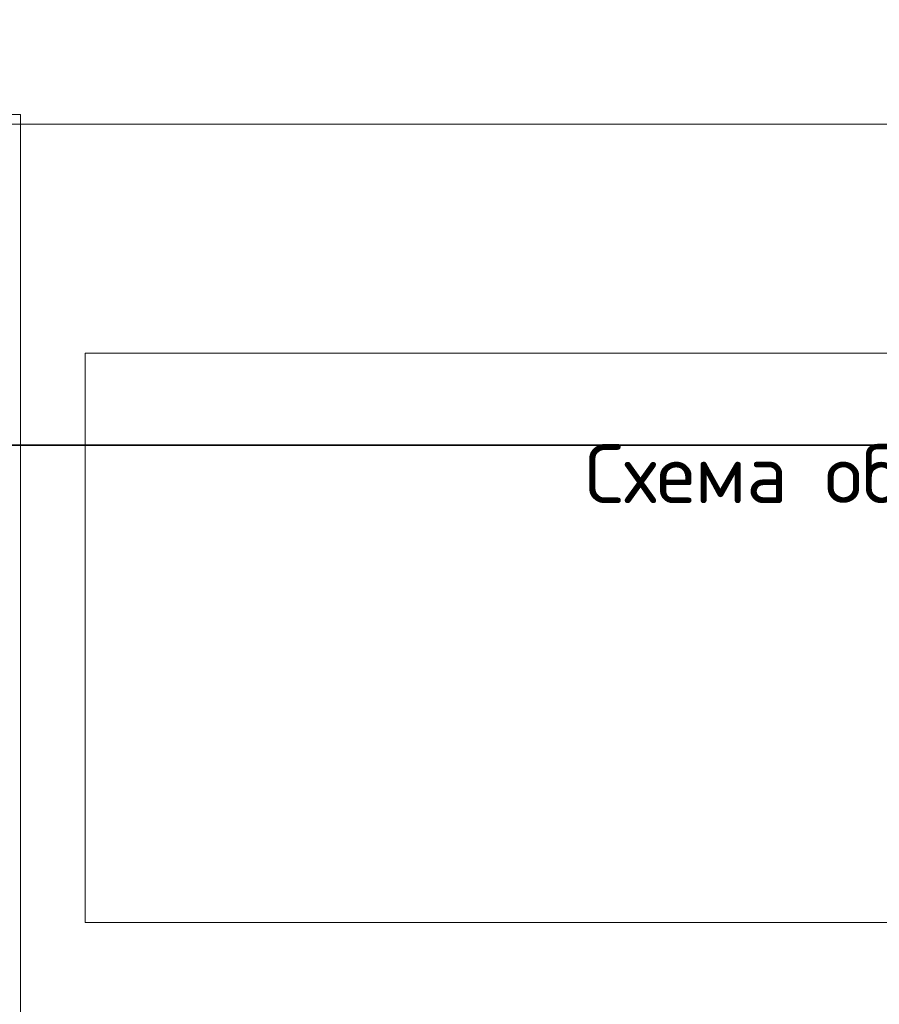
# Model space of a CAD drawing. Header units: millimetres. Extents: x 0 to 21000, y -5 to 14850.
# Tile 15 of 24: x 11498 to 14777, y 3754 to 7512. Entities that reach past the tile are written whole.
import ezdxf

# ---------------------------------------------------------------- set-up
doc = ezdxf.new("R2010")
doc.units = ezdxf.units.MM
doc.layers.add('Standard', color=7, linetype='Continuous', lineweight=25)
doc.layers.add('Размерная линия_ общее', color=7, linetype='Continuous', lineweight=13)
doc.styles.add('ISOCPEUR', font='txt')

msp = doc.modelspace()

# ---------------------------------------------------------------- linework, layer by layer
at = {"layer": 'Standard', "color": 7, "linetype": 'Continuous', "lineweight": 13, "transparency": 33554687}
msp.add_line((11500, -5), (11500, 7150), dxfattribs=at)
at = {"layer": 'Standard', "color": 7, "linetype": 'Continuous', "lineweight": 35, "transparency": 33554687}
msp.add_lwpolyline([(20350, 14800), (274.2, 14800), (274.2, 5887.7), (20350, 5887.7), (20350, 14800)], dxfattribs=at)
at = {"layer": 'Standard', "color": 7, "linetype": 'Continuous', "lineweight": 13, "transparency": 33554687}
for points in [[(11500, 7150), (1820.4, 7150), (1820.4, -5)], [(20542.5, 6238.6), (11746.9, 6238.6), (11746.9, 4065.8), (20542.5, 4065.8), (20542.5, 6238.6)]]:
    msp.add_lwpolyline(points, dxfattribs=at)
at = {"layer": 'Размерная линия_ общее', "color": 7, "linetype": 'Continuous', "lineweight": 13, "transparency": 33554687}
msp.add_line((6485.1, 7112.7), (15485.1, 7112.7), dxfattribs=at)

# ---------------------------------------------------------------- texts
at = {"layer": 'Standard', "color": 7, "linetype": 'Continuous', "lineweight": 50, "transparency": 33554687, "insert": (13654, 5605.6), "char_height": 225, "width": 6104.361, "attachment_point": 7, "style": 'ISOCPEUR'}
msp.add_mtext('\\W0.99;Схема образмеривания деталей по типам', dxfattribs=at)

doc.saveas('drawing.dxf')
